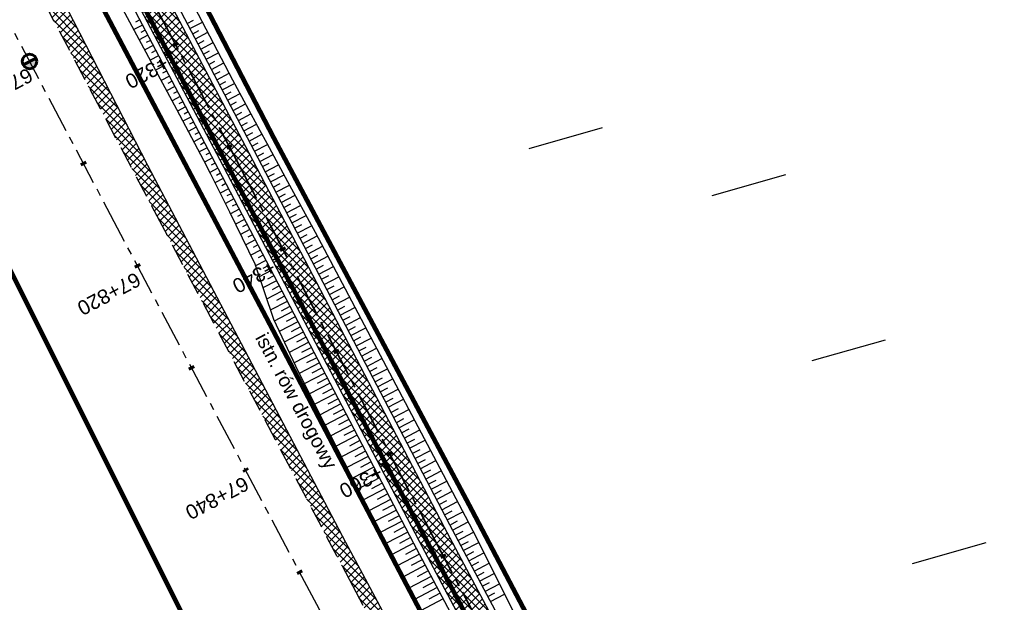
# Model space of a CAD drawing. Header units: metres. Extents: x 7529682 to 7533751, y 5721195 to 5727842.
# Tile 172 of 210: x 7530321 to 7530406, y 5726584 to 5726634. Entities that reach past the tile are written whole.
import ezdxf

# ---------------------------------------------------------------- set-up
doc = ezdxf.new("R2010")
doc.units = ezdxf.units.M
for name, pattern in [('817-dzialki-09-05-04$0$HIDDEN', [0.375, 0.25, -0.125]), ('ACAD_ISO05W100', [33, 24, -3, 0, -3, 0, -3]), ('CENTER', [50.8, 31.75, -6.35, 6.35, -6.35]), ('CENTER2', [28.575, 19.05, -3.175, 3.175, -3.175]), ('HIDDEN', [9.525, 6.35, -3.175])]:
    doc.linetypes.add(name, pattern=pattern)
for name, color, linetype in [('C-DROGI-SYTUACJA', 7, 'Continuous'), ('C-DROGI-SYTUACJA-ETYKIETY', 7, 'Continuous'), ('D-hatch-pobocza', 131, 'Continuous'), ('D-pobocza', 60, 'Continuous'), ('D-rowy', 160, 'Continuous'), ('D-skarpa', 2, 'Continuous'), ('D-skarpa-kreskowanie', 2, 'Continuous')]:
    doc.layers.add(name, color=color, linetype=linetype)
for name, color, linetype, lineweight, true_color in [('D-ewidencja-numery', 7, 'Continuous', 50, 0x40ff00), ('D-hatch-ciag-pieszo-rowerowy', 7, 'Continuous', 13, 0xff9f80), ('D-LR-etap-III', 7, '817-dzialki-09-05-04$0$HIDDEN', 50, 0x00008f), ('D-podzialy-dzialek-Kobior', 7, 'Continuous', 30, 0xff0040)]:
    doc.layers.add(name, color=color, linetype=linetype, lineweight=lineweight, true_color=true_color)
for name, color, linetype, lineweight in [('D-krawędzie', 3, 'Continuous', 30), ('D-obrzeża', 2, 'Continuous', 30), ('D-opisy', 2, 'Continuous', 30), ('D-oś', 10, 'CENTER', 30), ('D-pas-drogowy', 7, 'ACAD_ISO05W100', 50)]:
    doc.layers.add(name, color=color, linetype=linetype, lineweight=lineweight)
doc.layers.add('poprzeczki', color=7, linetype='Continuous', true_color=0x0000c7)
doc.styles.get("Standard").update_dxf_attribs({"font": 'arial.ttf'})
pattern_1 = [(45, (0, 0), (-0.33675960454, 0.33675960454), []), (135, (0, 0), (-0.33675960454, -0.33675960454), [])]

# ---------------------------------------------------------------- blocks, each defined once
blk = doc.blocks.new('kilometraz')
at = {"linetype": 'ByBlock', "lineweight": -2}
blk.add_hatch(color=0, dxfattribs=at).paths.add_polyline_path([(0, -0.28125, 0.41421356), (0.28125, 0, 0.41421356), (0, 0.28125)])
at = {"color": 0, "linetype": 'ByBlock', "lineweight": -2}
blk.add_line((0, 0.28125), (0, -0.28125), dxfattribs=at)
blk.add_circle((0, 0), 0.28125, dxfattribs=at)
blk = doc.blocks.new('AeccTickLine')
at = {"color": 0, "linetype": 'ByBlock', "lineweight": -2}
blk.add_line((0, 1), (0, -1), dxfattribs=at)

msp = doc.modelspace()

# ---------------------------------------------------------------- hatches: boundary and pattern name
at = {"layer": 'D-hatch-ciag-pieszo-rowerowy'}
h = msp.add_hatch(dxfattribs=at)
h.set_pattern_fill('ANSI37', color=256, scale=0.15, style=0)
h.set_pattern_definition(pattern_1)
h.paths.add_polyline_path([(7530324.387, 5726654.066), (7530322.193, 5726652.869), (7530338.815, 5726621.306), (7530355.736, 5726588.901), (7530368.841, 5726564.244), (7530371.746, 5726564.106), (7530357.948, 5726590.066), (7530341.029, 5726622.467)])
at = {"layer": 'D-hatch-pobocza'}
h = msp.add_hatch(dxfattribs=at)
h.set_pattern_fill('ANSI37', color=256, scale=0.15, style=0)
h.set_pattern_definition(pattern_1)
h.paths.add_polyline_path([(7530484.05, 5726334.34), (7530471.92, 5726357.11), (7530458.95, 5726381.07), (7530447.57, 5726403.23), (7530435.55, 5726425.46), (7530424.34, 5726446.96), (7530408.22, 5726477.68), (7530396.72, 5726499.26), (7530381.74, 5726527.87), (7530371.44, 5726547.5), (7530359.58, 5726569.81), (7530349.42, 5726588.72), (7530332.29, 5726621.37), (7530323.72, 5726638.05), (7530306.54, 5726670.82), (7530298.56, 5726686.33), (7530287.26, 5726707.54), (7530284.291, 5726713.261), (7530282.67, 5726712.404), (7530284.501, 5726708.94), (7530291.376, 5726695.94), (7530296.046, 5726687.107), (7530304.464, 5726671.187), (7530316.604, 5726648.181), (7530333.058, 5726617.014), (7530350.004, 5726585.006), (7530367.258, 5726552.316), (7530385.763, 5726517.235), (7530404.054, 5726482.546), (7530421.087, 5726450.182), (7530442.442, 5726409.661), (7530463.421, 5726369.85), (7530489.269, 5726320.828), (7530506.412, 5726288.291), (7530524.315, 5726254.784), (7530540.549, 5726224.891), (7530548.273, 5726210.669), (7530551.697, 5726207.035), (7530543.21, 5726222.9), (7530538.34, 5726232.11), (7530533.7, 5726240.35), (7530511.95, 5726280.97), (7530499.24, 5726305.31)])

# ---------------------------------------------------------------- linework, layer by layer
at = {"layer": 'C-DROGI-SYTUACJA', "color": 10, "linetype": 'CENTER2', "lineweight": 35, "ltscale": 0.2}
msp.add_lwpolyline([(7530272.969, 5726756.475), (7530281.424, 5726740.504, -0.065084), (7530284.142, 5726733.217), (7530284.891, 5726729.972, 0.064463), (7530289.362, 5726717.937), (7530322.484, 5726654.998), (7530339.922, 5726621.886), (7530356.842, 5726589.483), (7530379.806, 5726546.279), (7530402.949, 5726502.005), (7530424.44, 5726461.025)], format="xyb", dxfattribs=at)
at = {"layer": 'D-ewidencja-numery', "color": 12, "ltscale": 15, "true_color": 0xc70000}
msp.add_lwpolyline([(7530277.51, 5726760.213), (7530286.037, 5726744.107), (7530288.097, 5726735.884), (7530290.394, 5726725.047), (7530296.177, 5726713.583), (7530302.726, 5726701.182), (7530325.685, 5726657.466), (7530343.244, 5726623.649), (7530360.23, 5726591.747), (7530383.209, 5726548.059), (7530406.018, 5726503.606), (7530427.465, 5726462.62)], dxfattribs=at)
at = {"layer": 'D-krawędzie', "linetype": 'HIDDEN', "ltscale": 0.3}
msp.add_lwpolyline([(7530276.009, 5726725.598), (7530279.7, 5726718.02), (7530284.501, 5726708.94), (7530291.376, 5726695.94), (7530296.046, 5726687.107), (7530304.464, 5726671.187), (7530316.604, 5726648.181), (7530333.058, 5726617.014), (7530350.004, 5726585.006), (7530367.258, 5726552.316), (7530385.763, 5726517.235), (7530404.054, 5726482.546), (7530421.087, 5726450.182), (7530442.442, 5726409.661), (7530463.421, 5726369.85), (7530489.269, 5726320.828), (7530506.412, 5726288.291), (7530524.315, 5726254.784), (7530540.549, 5726224.891), (7530548.24, 5726210.73)], dxfattribs=at)
at = {"layer": 'D-LR-etap-III', "ltscale": 10, "flags": 128}
msp.add_lwpolyline([(7531750.474, 5723895.103, 0.4, 0.4, 0), (7531750.505, 5723895.13, 0.4, 0.4, 0), (7531682.71, 5724022.92, 0.4, 0.4, 0), (7531619.177, 5724147.204, 0.4, 0.4, 0), (7531592.309, 5724198.489, 0.4, 0.4, 0), (7531553.264, 5724272.919, 0.4, 0.4, 0), (7531504.02, 5724366.79, 0.4, 0.4, 0), (7531482.09, 5724407.62, 0.4, 0.4, 0), (7531412.35, 5724541.183, 0.4, 0.4, 0), (7531388.464, 5724586.93, 0.4, 0.4, 0), (7531345.12, 5724669.94, 0.4, 0.4, 0), (7531127.66, 5725081.67, 0.4, 0.4, 0), (7531059.253, 5725211.041, 0.4, 0.4, 0), (7531008.007, 5725307.954, 0.4, 0.4, 0), (7530964.182, 5725390.836, 0.4, 0.4, 0), (7530914.557, 5725484.684, 0.4, 0.4, 0), (7530865.243, 5725577.494, 0.4, 0.4, 0), (7530840.085, 5725624.059, 0.4, 0.4, 0), (7530802.56, 5725694.925, 0.4, 0.4, 0), (7530755.54, 5725787.51, 0.4, 0.4, 0), (7530708.718, 5725876.303, 0.4, 0.4, 0), (7530695.12, 5725902.09, 0.4, 0.4, 0), (7530642.914, 5726001.078, 0.4, 0.4, 0), (7530634.935, 5726016.147, 0.4, 0.4, 0), (7530610.82, 5726061.93, 0.4, 0.4, 0), (7530610.82, 5726061.93, 0.4, 0.4, 0), (7530607.21, 5726063.51, 0.4, 0.4, 0), (7530597.42, 5726080.68, 0.4, 0.4, 0), (7530591.16, 5726088.44, 0.4, 0.4, 0), (7530581.28, 5726107.21, 0.4, 0.4, 0), (7530571.29, 5726130.56, 0.4, 0.4, 0), (7530549.555, 5726171.527, 0.4, 0.4, 0), (7530531.014, 5726206.474, 0.4, 0.4, 0), (7530516.461, 5726236.017, 0.4, 0.4, 0), (7530500.799, 5726266.141, 0.4, 0.4, 0), (7530491.35, 5726283.94, 0.4, 0.4, 0), (7530482.4, 5726303.41, 0.4, 0.4, 0), (7530482.4, 5726303.41, 0.4, 0.4, 0), (7530450.41, 5726357.28, 0.4, 0.4, 0), (7530397.759, 5726458.5, 0.4, 0.4, 0), (7530334.708, 5726583.665, 0.4, 0.4, 0), (7530303.939, 5726645.168, 0.4, 0.4, 0), (7530300.51, 5726651.778, 0.4, 0.4, 0), (7530289.214, 5726671.967, 0.4, 0.4, 0), (7530281.54, 5726685.57, 0.4, 0.4, 0), (7530261.371, 5726724.163, 0.4, 0.4, 0), (7530254.03, 5726738.21, 0.4, 0.4, 0), (7530197.22, 5726845.06, 0.4, 0.4, 0), (7530194.71, 5726849.15, 0.4, 0.4, 0), (7530195.92, 5726850.75, 0.4, 0.4, 0), (7530170.547, 5726892.961, 0.4, 0.4, 0), (7530143.175, 5726945.066, 0.4, 0.4, 0), (7530105.06, 5727018.32, 0.4, 0.4, 0), (7530100.06, 5727027.16, 0.4, 0.4, 0), (7530062.319, 5727099.625, 0.4, 0.4, 0), (7530015.379, 5727189.42, 0.4, 0.4, 0), (7529983.208, 5727250.207, 0.4, 0.4, 0), (7529953.284, 5727306.747, 0.4, 0.4, 0), (7529900.671, 5727406.159, 0.4, 0.4, 0), (7529890.63, 5727425.131, 0.4, 0.4, 0), (7529875.155, 5727454.426, 0.4, 0.4, 0), (7529857.56, 5727487.787, 0.4, 0.4, 0), (7529835.194, 5727530.193, 0.4, 0.4, 0), (7529811.741, 5727574.662, 0.4, 0.4, 0), (7529792.102, 5727611.923, 0.4, 0.4, 0), (7529768.066, 5727657.47, 0.4, 0.4, 0), (7529755.211, 5727682.131, 0.4, 0.4, 0), (7529753.31, 5727681.13, 0.4, 0.4, 0), (7529739.21, 5727707.77, 0.4, 0.4, 0), (7529735.395, 5727711.252, 0.4, 0.4, 0), (7529725.42, 5727730.2, 0.4, 0.4, 0), (7529723.55, 5727729.88, 0.4, 0.4, 0), (7529695.567, 5727782.932, 0.4, 0.4, 0), (7529717.68, 5727794.024, 0.4, 0.4, 0), (7529736.275, 5727758.647, 0.4, 0.4, 0), (7529736.275, 5727758.647, 0.4, 0.4, 0), (7529744.511, 5727750.406, 0.4, 0.4, 0), (7529744.511, 5727750.406, 0.4, 0.4, 0), (7529750.283, 5727738.55, 0.4, 0.4, 0), (7529777.109, 5727687.569, 0.4, 0.4, 0), (7529796.515, 5727651.33, 0.4, 0.4, 0), (7529814.938, 5727616.793, 0.4, 0.4, 0), (7529839.007, 5727572.304, 0.4, 0.4, 0), (7529860.618, 5727532.509, 0.4, 0.4, 0), (7529882.349, 5727491.504, 0.4, 0.4, 0), (7529904.865, 5727449.096, 0.4, 0.4, 0), (7529920.747, 5727418.885, 0.4, 0.4, 0), (7529946.677, 5727368.547, 0.4, 0.4, 0), (7529972.025, 5727320.573, 0.4, 0.4, 0), (7529987.74, 5727290.153, 0.4, 0.4, 0), (7529996.497, 5727273.662, 0.4, 0.4, 0), (7530017.541, 5727234.203, 0.4, 0.4, 0), (7530033.054, 5727204.864, 0.4, 0.4, 0), (7530051.623, 5727170.223, 0.4, 0.4, 0), (7530069.277, 5727137.016, 0.4, 0.4, 0), (7530089.385, 5727097.534, 0.4, 0.4, 0), (7530109.713, 5727060.747, 0.4, 0.4, 0), (7530136.77, 5727011.64, 0.4, 0.4, 0), (7530162.447, 5726962.744, 0.4, 0.4, 0), (7530187.674, 5726916.992, 0.4, 0.4, 0), (7530207.821, 5726879.335, 0.4, 0.4, 0), (7530230.626, 5726834.519, 0.4, 0.4, 0), (7530262.288, 5726776.618, 0.4, 0.4, 0), (7530277.51, 5726760.213, 0.4, 0.4, 0), (7530286.037, 5726744.107, 0.4, 0.4, 0), (7530288.097, 5726735.884, 0.4, 0.4, 0), (7530290.394, 5726725.047, 0.4, 0.4, 0), (7530296.177, 5726713.583, 0.4, 0.4, 0), (7530302.726, 5726701.182, 0.4, 0.4, 0), (7530325.685, 5726657.466, 0.4, 0.4, 0), (7530343.244, 5726623.649, 0.4, 0.4, 0), (7530360.23, 5726591.747, 0.4, 0.4, 0), (7530383.209, 5726548.059, 0.4, 0.4, 0), (7530406.018, 5726503.606, 0.4, 0.4, 0), (7530427.465, 5726462.62, 0.4, 0.4, 0), (7530447.928, 5726424.388, 0.4, 0.4, 0), (7530471.127, 5726379.921, 0.4, 0.4, 0), (7530490.501, 5726343.033, 0.4, 0.4, 0), (7530509.499, 5726306.733, 0.4, 0.4, 0), (7530529.89, 5726267.244, 0.4, 0.4, 0), (7530543.852, 5726238.99, 0.4, 0.4, 0), (7530554.809, 5726218.944, 0.4, 0.4, 0), (7530559.027, 5726212.223, 0.4, 0.4, 0), (7530563.061, 5726206.41, 0.4, 0.4, 0), (7530566.934, 5726200.464, 0.4, 0.4, 0), (7530569.771, 5726194.902, 0.4, 0.4, 0), (7530571.473, 5726191.282, 0.4, 0.4, 0), (7530572.839, 5726188.025, 0.4, 0.4, 0), (7530575.295, 5726182.035, 0.4, 0.4, 0), (7530579.737, 5726173.306, 0.4, 0.4, 0), (7530583.3, 5726167.41, 0.4, 0.4, 0), (7530593.4, 5726163.33, 0.4, 0.4, 0), (7530598.618, 5726155.264, 0.4, 0.4, 0), (7530608.258, 5726140.497, 0.4, 0.4, 0), (7530603.27, 5726136.83, 0.4, 0.4, 0), (7530606.53, 5726131.84, 0.4, 0.4, 0), (7530604.239, 5726124.217, 0.4, 0.4, 0), (7530605.847, 5726121.63, 0.4, 0.4, 0), (7530608.972, 5726116.164, 0.4, 0.4, 0), (7530618.114, 5726097.791, 0.4, 0.4, 0), (7530651.213, 5726034.96, 0.4, 0.4, 0), (7530670.244, 5725998.611, 0.4, 0.4, 0), (7530698.075, 5725945.953, 0.4, 0.4, 0), (7530716.506, 5725911.305, 0.4, 0.4, 0), (7530735.223, 5725875.667, 0.4, 0.4, 0), (7530752.504, 5725842.155, 0.4, 0.4, 0), (7530778.311, 5725793.501, 0.4, 0.4, 0), (7530797.5, 5725756.382, 0.4, 0.4, 0), (7530812.519, 5725728.289, 0.4, 0.4, 0), (7530820.039, 5725713.16, 0.4, 0.4, 0), (7530822.422, 5725710.194, 0.4, 0.4, 0), (7530833.155, 5725688.801, 0.4, 0.4, 0), (7530849.629, 5725656.159, 0.4, 0.4, 0), (7530867.983, 5725621.964, 0.4, 0.4, 0), (7530872.63, 5725612.888, 0.4, 0.4, 0), (7530880.354, 5725597.595, 0.4, 0.4, 0), (7530883.839, 5725593.389, 0.4, 0.4, 0), (7530891.782, 5725587.763, 0.4, 0.4, 0), (7530895.039, 5725584.281, 0.4, 0.4, 0), (7530897.034, 5725580.941, 0.4, 0.4, 0), (7530900.952, 5725579.946, 0.4, 0.4, 0), (7530904.81, 5725571.977, 0.4, 0.4, 0), (7530903.682, 5725568.566, 0.4, 0.4, 0), (7530908.901, 5725558.845, 0.4, 0.4, 0), (7530910.252, 5725545.672, 0.4, 0.4, 0), (7530912.873, 5725538.646, 0.4, 0.4, 0), (7530945.278, 5725478.464, 0.4, 0.4, 0), (7530959.692, 5725450.246, 0.4, 0.4, 0), (7531002.827, 5725368.192, 0.4, 0.4, 0), (7531044.704, 5725290.314, 0.4, 0.4, 0), (7531064.099, 5725253.213, 0.4, 0.4, 0), (7531083.01, 5725216.678, 0.4, 0.4, 0), (7531113.013, 5725158.466, 0.4, 0.4, 0), (7531137.364, 5725113.071, 0.4, 0.4, 0), (7531150.831, 5725086.712, 0.4, 0.4, 0), (7531159.746, 5725076.641, 0.4, 0.4, 0), (7531166.31, 5725074.58, 0.4, 0.4, 0), (7531172.29, 5725062.58, 0.4, 0.4, 0), (7531170.59, 5725055.606, 0.4, 0.4, 0), (7531173.733, 5725044.081, 0.4, 0.4, 0), (7531215.342, 5724964.86, 0.4, 0.4, 0), (7531238.054, 5724921.685, 0.4, 0.4, 0), (7531262.39, 5724875.283, 0.4, 0.4, 0), (7531295.587, 5724811.266, 0.4, 0.4, 0), (7531348.488, 5724712.363, 0.4, 0.4, 0), (7531363.741, 5724682.684, 0.4, 0.4, 0), (7531366.987, 5724675.865, 0.4, 0.4, 0), (7531382.541, 5724646.111, 0.4, 0.4, 0), (7531401.299, 5724610.875, 0.4, 0.4, 0), (7531428.965, 5724558.862, 0.4, 0.4, 0), (7531449.111, 5724520.398, 0.4, 0.4, 0), (7531477.293, 5724465.831, 0.4, 0.4, 0), (7531500.996, 5724421.113, 0.4, 0.4, 0), (7531512.122, 5724400.549, 0.4, 0.4, 0), (7531513.782, 5724396.757, 0.4, 0.4, 0), (7531526.32, 5724379.39, 0.4, 0.4, 0), (7531566.784, 5724302.736, 0.4, 0.4, 0), (7531612.277, 5724225.61, 0.4, 0.4, 0), (7531620.493, 5724210.548, 0.4, 0.4, 0), (7531631.578, 5724196.258, 0.4, 0.4, 0), (7531653.484, 5724152.434, 0.4, 0.4, 0), (7531661.151, 5724128.494, 0.4, 0.4, 0), (7531673.881, 5724101.186, 0.4, 0.4, 0), (7531684.691, 5724081.184, 0.4, 0.4, 0), (7531699.212, 5724051.17, 0.4, 0.4, 0), (7531704.034, 5724040.584, 0.4, 0.4, 0), (7531704.034, 5724040.584, 0.4, 0.4, 0), (7531703.913, 5724037.17, 0.4, 0.4, 0), (7531736.42, 5723969.232, 0.4, 0.4, 0), (7531738.285, 5723967.699, 0.4, 0.4, 0), (7531742.181, 5723962.346, 0.4, 0.4, 0), (7531744.286, 5723958.616, 0.4, 0.4, 0), (7531755.393, 5723944.193, 0.4, 0.4, 0), (7531758.69, 5723936.76, 0.4, 0.4, 0), (7531780.08, 5723929.25, 0.4, 0.4, 0), (7531792.612, 5723906.338, 0.4, 0.4, 0), (7531792.612, 5723906.338, 0.4, 0.4, 0), (7531756.962, 5723883.055, 0.4, 0.4, 0), (7531750.46, 5723895.13, 0.4, 0.4, 0), (7531750.46, 5723895.13, 0, 0, 0)], format="xyseb", dxfattribs=at)
at = {"layer": 'D-obrzeża'}
for points in [[(7530323.59, 5726655.581), (7530341.029, 5726622.467), (7530357.948, 5726590.066), (7530380.911, 5726546.861), (7530404.057, 5726502.584), (7530425.547, 5726461.605)], [(7530321.378, 5726654.416), (7530338.815, 5726621.306), (7530355.736, 5726588.901), (7530378.7, 5726545.696), (7530401.842, 5726501.425), (7530423.333, 5726460.444)]]:
    msp.add_lwpolyline(points, dxfattribs=at)
at = {"layer": 'D-oś', "ltscale": 0.1}
msp.add_lwpolyline([(7530594.845, 5726110.895), (7530540.21, 5726214.45), (7530503.32, 5726286.651), (7530486.173, 5726319.196), (7530460.325, 5726368.218), (7530439.346, 5726408.03), (7530417.989, 5726448.552), (7530400.958, 5726480.914), (7530382.667, 5726515.602), (7530364.162, 5726550.682), (7530346.91, 5726583.371), (7530329.964, 5726615.378), (7530313.508, 5726646.548), (7530301.37, 5726669.551), (7530292.952, 5726685.471), (7530288.281, 5726694.304), (7530281.407, 5726707.304), (7530276.579, 5726716.435)], dxfattribs=at)
at = {"layer": 'D-pas-drogowy', "ltscale": 0.2, "flags": 128}
msp.add_lwpolyline([(7531633.019, 5724182.834, 0.4, 0.4, 0), (7531617.559, 5724211.608, 0.4, 0.4, 0), (7531566.784, 5724302.736, 0.4, 0.4, 0), (7531538.419, 5724356.47, 0.4, 0.4, 0), (7531526.32, 5724379.39, 0.4, 0.4, 0), (7531516.102, 5724393.607, 0.4, 0.4, 0.001485), (7531513.78, 5724396.838, 0.4, 0.4, 0), (7531501.87, 5724413.41, 0.4, 0.4, 0), (7531474.926, 5724464.508, 0.4, 0.4, 0), (7531446.2, 5724518.992, 0.4, 0.4, 0), (7531424.962, 5724559.262, 0.4, 0.4, 0), (7531398.444, 5724609.566, 0.4, 0.4, 0), (7531379.647, 5724645.216, 0.4, 0.4, 0), (7531365.23, 5724672.56, 0.4, 0.4, 0), (7531341.306, 5724717.915, 0.4, 0.4, 0), (7531312.9, 5724771.789, 0.4, 0.4, 0), (7531292.591, 5724810.307, 0.4, 0.4, 0), (7531259.392, 5724873.271, 0.4, 0.4, 0), (7531233.74, 5724921.923, 0.4, 0.4, 0), (7531203.073, 5724980.092, 0.4, 0.4, 0), (7531173.471, 5725036.225, 0.4, 0.4, 0), (7531168.27, 5725046.09, 0.4, 0.4, 0), (7531172.29, 5725062.58, 0.4, 0.4, 0), (7531166.31, 5725074.58, 0.4, 0.4, 0), (7531150.32, 5725079.6, 0.4, 0.4, 0), (7531141.5, 5725096.43, 0.4, 0.4, 0), (7531109.312, 5725157.814, 0.4, 0.4, 0), (7531086.641, 5725201.048, 0.4, 0.4, 0), (7531059.198, 5725253.384, 0.4, 0.4, 0), (7531028.207, 5725312.489, 0.4, 0.4, 0), (7530999.105, 5725367.99, 0.4, 0.4, 0), (7530956.248, 5725449.725, 0.4, 0.4, 0), (7530924.398, 5725510.464, 0.4, 0.4, 0), (7530897.51, 5725561.74, 0.4, 0.4, 0), (7530894.46, 5725566.14, 0.4, 0.4, 0), (7530892.16, 5725570.49, 0.4, 0.4, 0), (7530869.363, 5725613.307, 0.4, 0.4, 0), (7530861.694, 5725627.705, 0.4, 0.4, 0), (7530852.74, 5725644.52, 0.4, 0.4, 0), (7530831.51, 5725684.2, 0.4, 0.4, 0), (7530811.13, 5725722.52, 0.4, 0.4, 0), (7530792.348, 5725757.941, 0.4, 0.4, 0), (7530768.03, 5725803.8, 0.4, 0.4, 0), (7530748.769, 5725840.179, 0.4, 0.4, 0), (7530727.7, 5725879.97, 0.4, 0.4, 0), (7530712.098, 5725909.545, 0.4, 0.4, 0), (7530693.644, 5725944.645, 0.4, 0.4, 0), (7530665.702, 5725997.539, 0.4, 0.4, 0), (7530641.76, 5726042.88, 0.4, 0.4, 0), (7530616.5, 5726091.48, 0.4, 0.4, 0), (7530604.628, 5726114.32, 0.4, 0.4, -0.007763), (7530602.5, 5726118.43, 0.4, 0.4, 0), (7530603.992, 5726123.395, 0.4, 0.4, 0), (7530606.53, 5726131.84, 0.4, 0.4, 0), (7530603.27, 5726136.83, 0.4, 0.4, 0), (7530593.776, 5726151.369, 0.4, 0.4, 0), (7530590.203, 5726156.84, 0.4, 0.4, 0), (7530583.3, 5726167.41, 0.4, 0.4, 0), (7530580.578, 5726170.428, 0.4, 0.4, 0), (7530575.85, 5726175.67, 0.4, 0.4, 0), (7530569.01, 5726186.66, 0.4, 0.4, 0), (7530562.555, 5726199.189, 0.4, 0.4, 0), (7530555.67, 5726211.39, 0.4, 0.4, 0), (7530548.29, 5726224.23, 0.4, 0.4, 0), (7530540.58, 5726237.71, 0.4, 0.4, 0), (7530532.68, 5726252.65, 0.4, 0.4, 0), (7530524.06, 5726269.35, 0.4, 0.4, 0), (7530502.82, 5726309.91, 0.4, 0.4, 0), (7530488.83, 5726336.63, 0.4, 0.4, 0), (7530466.03, 5726380.16, 0.4, 0.4, 0), (7530438.47, 5726432.77, 0.4, 0.4, 0), (7530424.53, 5726459.09, 0.4, 0.4, 0), (7530401.63, 5726502.97, 0.4, 0.4, 0), (7530383.38, 5726538.06, 0.4, 0.4, 0), (7530353.97, 5726593.52, 0.4, 0.4, 0), (7530338.47, 5726622.74, 0.4, 0.4, 0), (7530322.01, 5726653.88, 0.4, 0.4, 0), (7530297.54, 5726700.33, 0.4, 0.4, 0), (7530287.38, 5726719.6, 0.4, 0.4, 0), (7530285.95, 5726722.316, 0.4, 0.4, 0), (7530280.26, 5726733.12, 0.4, 0.4, 0), (7530266.73, 5726758.74, 0.4, 0.4, 0), (7530260.42, 5726770.47, 0.4, 0.4, 0), (7530253.25, 5726783.82, 0.4, 0.4, 0), (7530244.95, 5726799.33, 0.4, 0.4, 0), (7530239.39, 5726808.49, 0.4, 0.4, 0), (7530238.29, 5726807.9, 0.4, 0.4, 0), (7530218.11, 5726850.67, 0.4, 0.4, 0), (7530175.907, 5726928.168, 0.4, 0.4, 0), (7530096.68, 5727076.15, 0.4, 0.4, 0), (7530094.68, 5727079.89, 0.4, 0.4, 0), (7530064.597, 5727135.523, 0.4, 0.4, 0), (7530046.731, 5727168.892, 0.4, 0.4, 0), (7530025.803, 5727208.461, 0.4, 0.4, 0), (7530012.847, 5727232.979, 0.4, 0.4, 0), (7529994.15, 5727268.45, 0.4, 0.4, 0), (7529981.671, 5727291.93, 0.4, 0.4, 0), (7529949.89, 5727351.73, 0.4, 0.4, 0), (7529924.75, 5727399.03, 0.4, 0.4, 0), (7529915.516, 5727417.1, 0.4, 0.4, 0), (7529885.83, 5727475.19, 0.4, 0.4, 0), (7529862.56, 5727519.97, 0.4, 0.4, 0), (7529852.985, 5727538.191, 0.4, 0.4, 0), (7529836.513, 5727569.511, 0.4, 0.4, 0), (7529815.369, 5727609.141, 0.4, 0.4, 0), (7529792.795, 5727651.247, 0.4, 0.4, 0), (7529774.199, 5727685.858, 0.4, 0.4, 0), (7529746.966, 5727736.059, 0.4, 0.4, 0), (7529733.92, 5727757.62, 0.4, 0.4, 0), (7529708.607, 5727806.389, 0.4, 0.4, 0), (7529688.492, 5727796.345, 0.4, 0.4, 0), (7529723.55, 5727729.88, 0.4, 0.4, 0), (7529725.42, 5727730.2, 0.4, 0.4, 0), (7529735.38, 5727711.28, 0.4, 0.4, 0), (7529739.21, 5727707.77, 0.4, 0.4, 0), (7529753.31, 5727681.13, 0.4, 0.4, 0), (7529755.178, 5727682.114, 0.4, 0.4, 0), (7529792.102, 5727611.923, 0.4, 0.4, 0), (7529811.741, 5727574.662, 0.4, 0.4, 0), (7529835.194, 5727530.193, 0.4, 0.4, 0), (7529857.56, 5727487.787, 0.4, 0.4, 0), (7529875.155, 5727454.426, 0.4, 0.4, 0), (7529890.63, 5727425.131, 0.4, 0.4, 0), (7529900.671, 5727406.159, 0.4, 0.4, 0), (7529953.284, 5727306.747, 0.4, 0.4, 0), (7529983.208, 5727250.207, 0.4, 0.4, 0), (7530015.379, 5727189.42, 0.4, 0.4, 0), (7530062.319, 5727099.625, 0.4, 0.4, 0), (7530100.06, 5727027.16, 0.4, 0.4, 0), (7530105.06, 5727018.32, 0.4, 0.4, 0), (7530143.175, 5726945.066, 0.4, 0.4, 0), (7530170.547, 5726892.961, 0.4, 0.4, 0), (7530195.92, 5726850.75, 0.4, 0.4, 0), (7530194.71, 5726849.15, 0.4, 0.4, 0), (7530197.22, 5726845.06, 0.4, 0.4, 0), (7530254.03, 5726738.21, 0.4, 0.4, 0), (7530261.371, 5726724.163, 0.4, 0.4, 0), (7530281.54, 5726685.57, 0.4, 0.4, 0), (7530289.214, 5726671.967, 0.4, 0.4, 0), (7530300.51, 5726651.778, 0.4, 0.4, 0), (7530303.939, 5726645.168, 0.4, 0.4, 0), (7530334.708, 5726583.665, 0.4, 0.4, 0), (7530397.759, 5726458.5, 0.4, 0.4, 0), (7530450.41, 5726357.28, 0.4, 0.4, 0), (7530482.4, 5726303.41, 0.4, 0.4, 0), (7530483.688, 5726301.003, 0.4, 0.4, 0), (7530491.35, 5726283.94, 0.4, 0.4, 0), (7530512.67, 5726243.78, 0.4, 0.4, 0), (7530529.43, 5726209.46, 0.4, 0.4, 0), (7530571.29, 5726130.56, 0.4, 0.4, 0), (7530581.28, 5726107.21, 0.4, 0.4, 0), (7530591.16, 5726088.44, 0.4, 0.4, 0), (7530597.42, 5726080.68, 0.4, 0.4, 0), (7530607.21, 5726063.51, 0.4, 0.4, 0), (7530610.82, 5726061.93, 0.4, 0.4, 0), (7530634.935, 5726016.147, 0.4, 0.4, 0), (7530642.914, 5726001.078, 0.4, 0.4, 0), (7530695.12, 5725902.09, 0.4, 0.4, 0), (7530708.718, 5725876.303, 0.4, 0.4, 0), (7530755.54, 5725787.51, 0.4, 0.4, 0), (7530802.56, 5725694.925, 0.4, 0.4, 0), (7530840.085, 5725624.059, 0.4, 0.4, 0), (7530865.243, 5725577.494, 0.4, 0.4, 0), (7530914.557, 5725484.684, 0.4, 0.4, 0), (7530964.182, 5725390.836, 0.4, 0.4, 0), (7531008.007, 5725307.954, 0.4, 0.4, 0), (7531059.253, 5725211.041, 0.4, 0.4, 0), (7531127.66, 5725081.67, 0.4, 0.4, 0), (7531345.12, 5724669.94, 0.4, 0.4, 0), (7531388.464, 5724586.93, 0.4, 0.4, 0), (7531412.35, 5724541.183, 0.4, 0.4, 0), (7531482.09, 5724407.62, 0.4, 0.4, 0), (7531504.02, 5724366.79, 0.4, 0.4, 0), (7531519.374, 5724337.52, 0.4, 0.4, 0), (7531563.749, 5724252.932, 0.4, 0.4, 0), (7531602.175, 5724179.681, 0.4, 0.4, 0), (7531619.177, 5724147.204, 0.4, 0.4, 0), (7531625.038, 5724135.635, 0.4, 0.4, 0), (7531656.796, 5724073.316, 0.4, 0.4, 0), (7531675.12, 5724037.36, 0.4, 0.4, 0), (7531682.71, 5724022.92, 0.4, 0.4, 0), (7531705.565, 5723979.811, 0.4, 0.4, 0), (7531736.606, 5723921.262, 0.4, 0.4, 0), (7531750.46, 5723895.13, 0.4, 0.4, 0), (7531740.77, 5723886.56, 0.4, 0.4, 0), (7531732.86, 5723885, 0.4, 0.4, 0), (7531722.18, 5723887.77, 0.4, 0.4, 0), (7531729.87, 5723862.17, 0.4, 0.4, 0), (7531742.92, 5723861.93, 0.4, 0.4, 0), (7531763.71, 5723859.52, 0.4, 0.4, 0), (7531768.42, 5723854.12, 0.4, 0.4, 0), (7531787.42, 5723817.97, 0.4, 0.4, 0), (7531795.57, 5723809.82, 0.4, 0.4, 0), (7531816.347, 5723819.85, 0.4, 0.4, 0), (7531816.347, 5723819.85, 0.4, 0.4, 0), (7531805.06, 5723843.23, 0.4, 0.4, 0), (7531803.61, 5723886.23, 0.4, 0.4, 0), (7531803.61, 5723886.23, 0.4, 0.4, 0), (7531780.08, 5723929.25, 0.4, 0.4, 0), (7531758.69, 5723936.76, 0.4, 0.4, 0), (7531749.359, 5723946.412, 0.4, 0.4, 0), (7531742.71, 5723953.29, 0.4, 0.4, 0), (7531735.177, 5723967.878, 0.4, 0.4, 0), (7531722.37, 5723992.68, 0.4, 0.4, 0), (7531705.042, 5724030.886, 0.4, 0.4, 0), (7531699.47, 5724043.17, 0.4, 0.4, 0), (7531692.69, 5724058.11, 0.4, 0.4, 0), (7531679.672, 5724084.017, 0.4, 0.4, 0), (7531674.55, 5724094.21, 0.4, 0.4, 0), (7531666.633, 5724114.003, 0.4, 0.4, 0), (7531649, 5724153.82, 0.4, 0.4, 0), (7531641.49, 5724149.34, 0.4, 0.4, 0), (7531626.04, 5724179.34, 0.4, 0.4, 0), (7531633.03, 5724182.84, 0, 0, 0)], format="xyseb", dxfattribs=at)
at = {"layer": 'D-pobocza'}
msp.add_lwpolyline([(7530424.34, 5726446.96), (7530408.22, 5726477.68), (7530396.72, 5726499.26), (7530381.74, 5726527.87), (7530371.44, 5726547.5), (7530359.58, 5726569.81), (7530349.42, 5726588.72), (7530332.29, 5726621.37), (7530323.72, 5726638.05), (7530306.54, 5726670.82), (7530298.56, 5726686.33), (7530287.26, 5726707.54), (7530284.291, 5726713.261), (7530282.67, 5726712.404)], dxfattribs=at)
for points in [[(7530324.032, 5726655.814), (7530341.472, 5726622.699), (7530358.39, 5726590.299), (7530381.354, 5726547.095), (7530404.5, 5726502.816), (7530425.99, 5726461.837), (7530446.37, 5726422.955), (7530469.336, 5726378.97), (7530488.808, 5726342.142), (7530507.967, 5726305.936), (7530528.543, 5726266.549), (7530543.47, 5726237.456), (7530554.277, 5726217.509, 0.020438), (7530555.929, 5726214.736), (7530563.577, 5726203.019, -0.024166), (7530565.554, 5726199.643), (7530568.768, 5726193.493, -0.021495), (7530570.611, 5726189.564), (7530573.478, 5726182.701, 0.022535), (7530575.38, 5726178.667), (7530582.909, 5726164.407)], [(7530320.936, 5726654.183), (7530338.372, 5726621.074), (7530355.294, 5726588.668), (7530378.258, 5726545.463), (7530401.399, 5726501.193), (7530422.89, 5726460.212), (7530443.269, 5726421.333), (7530466.238, 5726377.342), (7530485.714, 5726340.506), (7530504.869, 5726304.308), (7530525.434, 5726264.939), (7530540.374, 5726235.824), (7530551.248, 5726215.751, 0.020438), (7530552.942, 5726212.908), (7530560.579, 5726201.207, -0.024166), (7530562.508, 5726197.914), (7530565.617, 5726191.967, -0.021495), (7530567.423, 5726188.116), (7530570.292, 5726181.248, 0.022535), (7530572.232, 5726177.133), (7530572.779, 5726176.098)]]:
    msp.add_lwpolyline(points, format="xyb", dxfattribs=at)
at = {"layer": 'D-podzialy-dzialek-Kobior'}
for points in [[(7530365.289, 5726622.841), (7530371.648, 5726624.641)], [(7530381.155, 5726618.772), (7530387.514, 5726620.572)], [(7530389.795, 5726604.472), (7530396.154, 5726606.272)], [(7530398.495, 5726586.922), (7530404.854, 5726588.722)]]:
    msp.add_lwpolyline(points, dxfattribs=at)
at = {"layer": 'D-rowy', "linetype": 'HIDDEN', "ltscale": 0.1, "const_width": 0.4, "flags": 128}
msp.add_lwpolyline([(7530551.499, 5726212.267), (7530543.597, 5726226.236), (7530531.122, 5726249.92), (7530513.079, 5726284.072), (7530493.258, 5726321.227), (7530474.307, 5726357.907), (7530450.222, 5726402.72), (7530429.968, 5726441.454), (7530407.859, 5726483.738), (7530388.275, 5726520.931), (7530367.428, 5726560.809), (7530342.591, 5726608.109), (7530323.482, 5726644.276), (7530301.727, 5726686.325), (7530278.863, 5726729.805), (7530276.238, 5726736.773), (7530276.238, 5726736.773)], dxfattribs=at)
at = {"layer": 'D-skarpa', "linetype": 'Continuous'}
msp.add_lwpolyline([(7530334.654, 5726638.299), (7530339.62, 5726628.783), (7530341.988, 5726624.379), (7530342.586, 5726623.289), (7530344.386, 5726619.979), (7530346.775, 5726615.586), (7530349.115, 5726611.167), (7530359.77, 5726591.012), (7530360.774, 5726589.079), (7530364.13, 5726582.372), (7530365.24, 5726580.128), (7530365.704, 5726579.283), (7530366.439, 5726577.932), (7530370.008, 5726571.338), (7530372.387, 5726566.94), (7530374.785, 5726562.552), (7530377.157, 5726558.15), (7530379.512, 5726553.739), (7530381.741, 5726549.262, -0.003569), (7530386.297, 5726540.336), (7530388.57, 5726535.882), (7530390.877, 5726531.446)], format="xyb", dxfattribs=at)
msp.add_lwpolyline([(7530329.687, 5726635.683), (7530334.775, 5726626.232), (7530337.112, 5726621.812), (7530337.677, 5726620.704), (7530339.364, 5726617.357), (7530341.554, 5726612.86), (7530343.153, 5726608.054), (7530345.302, 5726603.535), (7530347.557, 5726599.072), (7530349.83, 5726594.619), (7530352.104, 5726590.166), (7530353.374, 5726587.672), (7530354.401, 5726585.692), (7530357.85, 5726579.034)], dxfattribs=at)
at = {"layer": 'D-skarpa-kreskowanie', "linetype": 'Continuous'}
for p, q in [((7530331.587, 5726633.959, 107.469), (7530331.208, 5726633.759, 107.184)), ((7530335.703, 5726633.654, 107.614), (7530336.242, 5726633.938, 107.207)), ((7530331.82, 5726633.516, 107.472), (7530331.067, 5726633.12, 106.905)), ((7530332.053, 5726633.074, 107.476), (7530331.678, 5726632.877, 107.194)), ((7530335.936, 5726633.211, 107.617), (7530337.013, 5726633.779, 106.805)), ((7530336.169, 5726632.769, 107.621), (7530336.707, 5726633.052, 107.215)), ((7530332.286, 5726632.631, 107.479), (7530331.541, 5726632.239, 106.918)), ((7530332.519, 5726632.189, 107.483), (7530332.148, 5726631.994, 107.204)), ((7530336.402, 5726632.326, 107.624), (7530337.476, 5726632.892, 106.815)), ((7530336.635, 5726631.884, 107.628), (7530337.171, 5726632.166, 107.224)), ((7530332.752, 5726631.747, 107.486), (7530332.015, 5726631.359, 106.931)), ((7530332.984, 5726631.304, 107.489), (7530332.618, 5726631.111, 107.214)), ((7530336.868, 5726631.442, 107.631), (7530337.939, 5726632.005, 106.824)), ((7530337.101, 5726630.999, 107.635), (7530337.635, 5726631.281, 107.232)), ((7530333.217, 5726630.862, 107.493), (7530332.489, 5726630.478, 106.944)), ((7530333.45, 5726630.419, 107.496), (7530333.088, 5726630.229, 107.223)), ((7530337.334, 5726630.557, 107.638), (7530338.401, 5726631.119, 106.834)), ((7530333.683, 5726629.977, 107.5), (7530332.963, 5726629.598, 106.957)), ((7530337.567, 5726630.114, 107.642), (7530338.1, 5726630.395, 107.24)), ((7530337.8, 5726629.672, 107.645), (7530338.864, 5726630.232, 106.843)), ((7530334.149, 5726629.092, 107.507), (7530333.437, 5726628.717, 106.97)), ((7530333.916, 5726629.535, 107.503), (7530333.558, 5726629.346, 107.233)), ((7530338.033, 5726629.23, 107.649), (7530338.564, 5726629.509, 107.248)), ((7530338.266, 5726628.787, 107.652), (7530339.327, 5726629.346, 106.853)), ((7530334.615, 5726628.207, 107.514), (7530333.911, 5726627.836, 106.983)), ((7530334.382, 5726628.65, 107.51), (7530334.028, 5726628.463, 107.243)), ((7530338.499, 5726628.345, 107.655), (7530339.028, 5726628.624, 107.256)), ((7530338.732, 5726627.902, 107.659), (7530339.793, 5726628.461, 106.859)), ((7530335.081, 5726627.323, 107.521), (7530334.385, 5726626.956, 106.996)), ((7530334.848, 5726627.765, 107.517), (7530334.498, 5726627.581, 107.253)), ((7530338.965, 5726627.46, 107.662), (7530339.497, 5726627.74, 107.261)), ((7530339.198, 5726627.018, 107.666), (7530340.267, 5726627.581, 106.86)), ((7530335.547, 5726626.438, 107.528), (7530334.858, 5726626.075, 107.008)), ((7530335.314, 5726626.88, 107.524), (7530334.968, 5726626.698, 107.263)), ((7530339.431, 5726626.575, 107.669), (7530339.967, 5726626.858, 107.265)), ((7530339.664, 5726626.133, 107.673), (7530340.74, 5726626.7, 106.862)), ((7530336.013, 5726625.553, 107.535), (7530335.325, 5726625.191, 107.016)), ((7530335.78, 5726625.995, 107.531), (7530335.436, 5726625.814, 107.272)), ((7530339.897, 5726625.69, 107.676), (7530340.437, 5726625.975, 107.269)), ((7530340.13, 5726625.248, 107.68), (7530341.214, 5726625.819, 106.863)), ((7530336.479, 5726624.668, 107.541), (7530335.793, 5726624.307, 107.024)), ((7530336.246, 5726625.111, 107.538), (7530335.903, 5726624.93, 107.279)), ((7530340.363, 5726624.806, 107.683), (7530340.907, 5726625.092, 107.273)), ((7530340.596, 5726624.363, 107.687), (7530341.687, 5726624.938, 106.864)), ((7530336.945, 5726623.783, 107.548), (7530336.26, 5726623.423, 107.032)), ((7530336.712, 5726624.226, 107.545), (7530336.369, 5726624.045, 107.287)), ((7530340.829, 5726623.921, 107.69), (7530341.376, 5726624.209, 107.277)), ((7530341.062, 5726623.478, 107.694), (7530342.164, 5726624.059, 106.863)), ((7530337.411, 5726622.899, 107.555), (7530336.728, 5726622.539, 107.041)), ((7530337.178, 5726623.341, 107.552), (7530336.836, 5726623.161, 107.294)), ((7530341.295, 5726623.036, 107.697), (7530341.849, 5726623.328, 107.279)), ((7530341.527, 5726622.593, 107.701), (7530342.646, 5726623.178, 106.859)), ((7530337.877, 5726622.014, 107.562), (7530337.193, 5726621.653, 107.047)), ((7530337.644, 5726622.456, 107.559), (7530337.303, 5726622.276, 107.302)), ((7530341.759, 5726622.15, 107.704), (7530342.322, 5726622.444, 107.28)), ((7530341.99, 5726621.707, 107.707), (7530343.124, 5726622.299, 106.855)), ((7530338.343, 5726621.129, 107.569), (7530337.647, 5726620.762, 107.045)), ((7530338.11, 5726621.571, 107.566), (7530337.765, 5726621.39, 107.306)), ((7530342.221, 5726621.264, 107.711), (7530342.792, 5726621.562, 107.282)), ((7530342.453, 5726620.82, 107.714), (7530343.602, 5726621.42, 106.85)), ((7530338.806, 5726620.243, 107.576), (7530338.096, 5726619.872, 107.042)), ((7530338.575, 5726620.686, 107.573), (7530338.223, 5726620.502, 107.308)), ((7530342.684, 5726620.377, 107.718), (7530343.263, 5726620.679, 107.283)), ((7530342.916, 5726619.934, 107.721), (7530344.08, 5726620.542, 106.846)), ((7530339.269, 5726619.356, 107.583), (7530338.547, 5726618.979, 107.04)), ((7530339.038, 5726619.799, 107.58), (7530338.68, 5726619.612, 107.31)), ((7530343.147, 5726619.491, 107.725), (7530343.733, 5726619.797, 107.284)), ((7530343.379, 5726619.048, 107.728), (7530344.557, 5726619.663, 106.842)), ((7530339.732, 5726618.47, 107.59), (7530338.997, 5726618.086, 107.037)), ((7530339.501, 5726618.913, 107.587), (7530339.136, 5726618.723, 107.312)), ((7530343.61, 5726618.604, 107.732), (7530344.203, 5726618.914, 107.286)), ((7530343.842, 5726618.161, 107.735), (7530345.035, 5726618.784, 106.837)), ((7530339.963, 5726618.027, 107.594), (7530339.593, 5726617.833, 107.315)), ((7530344.073, 5726617.718, 107.739), (7530344.673, 5726618.032, 107.287)), ((7530344.304, 5726617.275, 107.742), (7530345.513, 5726617.906, 106.833)), ((7530340.195, 5726617.583, 107.597), (7530339.445, 5726617.192, 107.033)), ((7530340.426, 5726617.14, 107.6), (7530340.045, 5726616.941, 107.314)), ((7530344.536, 5726616.832, 107.746), (7530345.144, 5726617.149, 107.288)), ((7530344.767, 5726616.388, 107.749), (7530345.991, 5726617.027, 106.829)), ((7530340.658, 5726616.697, 107.604), (7530339.883, 5726616.292, 107.021)), ((7530340.889, 5726616.254, 107.607), (7530340.495, 5726616.048, 107.311)), ((7530344.999, 5726615.945, 107.752), (7530345.614, 5726616.267, 107.29)), ((7530345.23, 5726615.502, 107.756), (7530346.468, 5726616.149, 106.825)), ((7530341.121, 5726615.81, 107.611), (7530340.321, 5726615.393, 107.009)), ((7530341.352, 5726615.367, 107.614), (7530340.946, 5726615.155, 107.309)), ((7530345.462, 5726615.059, 107.759), (7530346.084, 5726615.384, 107.291)), ((7530345.693, 5726614.615, 107.763), (7530346.943, 5726615.268, 106.823)), ((7530341.583, 5726614.924, 107.618), (7530340.758, 5726614.493, 106.997)), ((7530341.815, 5726614.481, 107.621), (7530341.396, 5726614.262, 107.306)), ((7530345.924, 5726614.172, 107.766), (7530346.551, 5726614.499, 107.295)), ((7530346.156, 5726613.729, 107.77), (7530347.411, 5726614.384, 106.826)), ((7530342.046, 5726614.038, 107.625), (7530341.196, 5726613.594, 106.985)), ((7530342.278, 5726613.594, 107.628), (7530341.847, 5726613.369, 107.304)), ((7530346.387, 5726613.286, 107.773), (7530347.016, 5726613.614, 107.3)), ((7530346.619, 5726612.843, 107.777), (7530347.879, 5726613.501, 106.829)), ((7530342.509, 5726613.151, 107.632), (7530341.613, 5726612.683, 106.957)), ((7530342.741, 5726612.708, 107.635), (7530342.257, 5726612.455, 107.271)), ((7530346.85, 5726612.399, 107.78), (7530347.482, 5726612.729, 107.305)), ((7530347.082, 5726611.956, 107.784), (7530348.347, 5726612.617, 106.832)), ((7530342.972, 5726612.265, 107.639), (7530341.933, 5726611.722, 106.857)), ((7530343.203, 5726611.822, 107.642), (7530342.648, 5726611.531, 107.224)), ((7530347.313, 5726611.513, 107.787), (7530347.947, 5726611.844, 107.31)), ((7530347.544, 5726611.07, 107.791), (7530348.815, 5726611.733, 106.835)), ((7530343.435, 5726611.378, 107.646), (7530342.252, 5726610.761, 106.756)), ((7530343.666, 5726610.935, 107.649), (7530343.039, 5726610.608, 107.177)), ((7530347.776, 5726610.627, 107.794), (7530348.413, 5726610.959, 107.315)), ((7530348.007, 5726610.183, 107.798), (7530349.283, 5726610.85, 106.838)), ((7530343.898, 5726610.492, 107.652), (7530342.572, 5726609.8, 106.656)), ((7530344.129, 5726610.049, 107.656), (7530343.431, 5726609.684, 107.131)), ((7530348.239, 5726609.74, 107.801), (7530348.878, 5726610.074, 107.32)), ((7530348.47, 5726609.297, 107.804), (7530349.751, 5726609.966, 106.841)), ((7530344.361, 5726609.605, 107.659), (7530342.892, 5726608.839, 106.555)), ((7530344.592, 5726609.162, 107.663), (7530343.822, 5726608.76, 107.084)), ((7530348.702, 5726608.854, 107.808), (7530349.343, 5726609.189, 107.326)), ((7530344.823, 5726608.719, 107.666), (7530343.232, 5726607.888, 106.47)), ((7530345.055, 5726608.276, 107.67), (7530344.251, 5726607.856, 107.065)), ((7530348.933, 5726608.41, 107.811), (7530350.218, 5726609.081, 106.845)), ((7530349.164, 5726607.967, 107.815), (7530349.808, 5726608.303, 107.331)), ((7530345.286, 5726607.833, 107.673), (7530343.662, 5726606.984, 106.452)), ((7530345.518, 5726607.389, 107.677), (7530344.697, 5726606.961, 107.06)), ((7530349.396, 5726607.524, 107.818), (7530350.685, 5726608.197, 106.849)), ((7530349.627, 5726607.081, 107.822), (7530350.273, 5726607.418, 107.336)), ((7530345.749, 5726606.946, 107.68), (7530344.092, 5726606.081, 106.434)), ((7530349.859, 5726606.638, 107.825), (7530351.153, 5726607.313, 106.852)), ((7530350.09, 5726606.194, 107.829), (7530350.738, 5726606.533, 107.341)), ((7530346.212, 5726606.06, 107.687), (7530344.521, 5726605.177, 106.416)), ((7530345.981, 5726606.503, 107.684), (7530345.144, 5726606.066, 107.054)), ((7530350.322, 5726605.751, 107.832), (7530351.62, 5726606.429, 106.856)), ((7530346.675, 5726605.173, 107.694), (7530344.951, 5726604.273, 106.397)), ((7530346.444, 5726605.617, 107.691), (7530345.59, 5726605.171, 107.049)), ((7530350.553, 5726605.308, 107.836), (7530351.203, 5726605.648, 107.347)), ((7530350.784, 5726604.865, 107.839), (7530352.087, 5726605.545, 106.859)), ((7530347.138, 5726604.287, 107.701), (7530345.385, 5726603.371, 106.382)), ((7530346.906, 5726604.73, 107.698), (7530346.036, 5726604.276, 107.043)), ((7530351.016, 5726604.422, 107.843), (7530351.668, 5726604.762, 107.352)), ((7530351.247, 5726603.978, 107.846), (7530352.555, 5726604.661, 106.863)), ((7530347.601, 5726603.4, 107.708), (7530345.836, 5726602.479, 106.38)), ((7530347.369, 5726603.844, 107.704), (7530346.49, 5726603.384, 107.043)), ((7530351.479, 5726603.535, 107.85), (7530352.134, 5726603.877, 107.357)), ((7530351.71, 5726603.092, 107.853), (7530353.022, 5726603.777, 106.866)), ((7530348.064, 5726602.514, 107.715), (7530346.287, 5726601.586, 106.378)), ((7530347.832, 5726602.957, 107.711), (7530346.947, 5726602.495, 107.045)), ((7530351.942, 5726602.649, 107.856), (7530352.599, 5726602.992, 107.362)), ((7530352.173, 5726602.205, 107.86), (7530353.489, 5726602.893, 106.87)), ((7530348.527, 5726601.626, 107.722), (7530346.739, 5726600.692, 106.377)), ((7530348.295, 5726602.07, 107.718), (7530347.404, 5726601.604, 107.048)), ((7530352.405, 5726601.762, 107.863), (7530353.064, 5726602.107, 107.368)), ((7530352.636, 5726601.319, 107.867), (7530353.957, 5726602.009, 106.873)), ((7530348.994, 5726600.731, 107.729), (7530347.194, 5726599.791, 106.375)), ((7530348.761, 5726601.178, 107.725), (7530347.864, 5726600.71, 107.05)), ((7530352.867, 5726600.876, 107.87), (7530353.529, 5726601.221, 107.373)), ((7530353.099, 5726600.433, 107.874), (7530354.424, 5726601.125, 106.877)), ((7530349.465, 5726599.831, 107.736), (7530347.653, 5726598.885, 106.373)), ((7530349.229, 5726600.281, 107.732), (7530348.326, 5726599.809, 107.053)), ((7530353.33, 5726599.989, 107.877), (7530353.994, 5726600.336, 107.378)), ((7530353.562, 5726599.546, 107.881), (7530354.891, 5726600.241, 106.881)), ((7530349.938, 5726598.925, 107.743), (7530348.117, 5726597.975, 106.374)), ((7530349.701, 5726599.378, 107.739), (7530348.793, 5726598.904, 107.056)), ((7530353.793, 5726599.103, 107.884), (7530354.459, 5726599.451, 107.383)), ((7530354.025, 5726598.66, 107.888), (7530355.359, 5726599.357, 106.884)), ((7530350.413, 5726598.015, 107.75), (7530348.584, 5726597.06, 106.375)), ((7530350.175, 5726598.47, 107.746), (7530349.263, 5726597.994, 107.06)), ((7530354.256, 5726598.217, 107.891), (7530354.924, 5726598.566, 107.389)), ((7530354.487, 5726597.773, 107.895), (7530355.826, 5726598.472, 106.888)), ((7530350.651, 5726597.558, 107.754), (7530349.735, 5726597.079, 107.064)), ((7530354.719, 5726597.33, 107.898), (7530355.389, 5726597.68, 107.394)), ((7530354.95, 5726596.887, 107.902), (7530356.294, 5726597.588, 106.891)), ((7530350.89, 5726597.101, 107.757), (7530349.053, 5726596.141, 106.376)), ((7530351.13, 5726596.641, 107.761), (7530350.209, 5726596.161, 107.068)), ((7530355.182, 5726596.444, 107.905), (7530355.854, 5726596.795, 107.399)), ((7530355.413, 5726596, 107.908), (7530356.761, 5726596.704, 106.895)), ((7530351.37, 5726596.182, 107.764), (7530349.524, 5726595.219, 106.376)), ((7530351.611, 5726595.721, 107.768), (7530350.686, 5726595.238, 107.072)), ((7530355.645, 5726595.557, 107.912), (7530356.32, 5726595.91, 107.404)), ((7530355.876, 5726595.114, 107.915), (7530357.228, 5726595.82, 106.898)), ((7530351.852, 5726595.259, 107.772), (7530349.998, 5726594.291, 106.377)), ((7530352.094, 5726594.796, 107.775), (7530351.165, 5726594.311, 107.076)), ((7530356.107, 5726594.671, 107.919), (7530356.785, 5726595.024, 107.41)), ((7530356.339, 5726594.228, 107.922), (7530357.696, 5726594.936, 106.902)), ((7530352.336, 5726594.332, 107.779), (7530350.473, 5726593.36, 106.378)), ((7530352.579, 5726593.867, 107.782), (7530351.645, 5726593.379, 107.08)), ((7530356.57, 5726593.784, 107.926), (7530357.25, 5726594.139, 107.415)), ((7530356.802, 5726593.341, 107.929), (7530358.163, 5726594.052, 106.905)), ((7530352.822, 5726593.401, 107.786), (7530350.951, 5726592.424, 106.379)), ((7530353.066, 5726592.933, 107.79), (7530352.129, 5726592.444, 107.085)), ((7530357.033, 5726592.898, 107.933), (7530357.715, 5726593.254, 107.42)), ((7530357.265, 5726592.455, 107.936), (7530358.63, 5726593.168, 106.909)), ((7530353.31, 5726592.466, 107.793), (7530351.431, 5726591.484, 106.38)), ((7530357.496, 5726592.012, 107.94), (7530358.18, 5726592.369, 107.425)), ((7530357.727, 5726591.568, 107.943), (7530359.098, 5726592.284, 106.913)), ((7530353.801, 5726591.526, 107.801), (7530351.913, 5726590.54, 106.381)), ((7530353.556, 5726591.996, 107.797), (7530352.614, 5726591.504, 107.089)), ((7530357.959, 5726591.125, 107.947), (7530358.645, 5726591.483, 107.43)), ((7530358.19, 5726590.682, 107.95), (7530359.565, 5726591.4, 106.916)), ((7530354.294, 5726590.582, 107.808), (7530352.397, 5726589.591, 106.381)), ((7530354.048, 5726591.054, 107.804), (7530353.101, 5726590.56, 107.093)), ((7530358.422, 5726590.239, 107.954), (7530359.108, 5726590.603, 107.436)), ((7530358.657, 5726589.797, 107.957), (7530360.024, 5726590.524, 106.925)), ((7530354.79, 5726589.633, 107.816), (7530352.883, 5726588.637, 106.381)), ((7530354.542, 5726590.107, 107.812), (7530353.591, 5726589.611, 107.097)), ((7530358.892, 5726589.356, 107.961), (7530359.573, 5726589.718, 107.446)), ((7530359.126, 5726588.914, 107.964), (7530360.485, 5726589.636, 106.938)), ((7530355.287, 5726588.68, 107.823), (7530353.371, 5726587.679, 106.382)), ((7530355.038, 5726589.156, 107.819), (7530354.083, 5726588.657, 107.1)), ((7530359.361, 5726588.473, 107.967), (7530360.038, 5726588.833, 107.456)), ((7530359.596, 5726588.031, 107.971), (7530360.941, 5726588.746, 106.955)), ((7530355.541, 5726588.202, 107.827), (7530354.584, 5726587.694, 107.104)), ((7530359.83, 5726587.59, 107.974), (7530360.497, 5726587.944, 107.471)), ((7530360.065, 5726587.148, 107.978), (7530361.388, 5726587.852, 106.979)), ((7530355.795, 5726587.725, 107.831), (7530353.876, 5726586.705, 106.382)), ((7530356.05, 5726587.245, 107.834), (7530355.088, 5726586.734, 107.108)), ((7530360.3, 5726586.707, 107.981), (7530360.956, 5726587.056, 107.486)), ((7530360.534, 5726586.265, 107.985), (7530361.836, 5726586.957, 107.002)), ((7530356.305, 5726586.766, 107.838), (7530354.376, 5726585.74, 106.382)), ((7530356.561, 5726586.283, 107.842), (7530355.594, 5726585.769, 107.112)), ((7530360.769, 5726585.824, 107.988), (7530361.414, 5726586.167, 107.501)), ((7530356.817, 5726585.801, 107.846), (7530354.878, 5726584.77, 106.382)), ((7530357.075, 5726585.316, 107.849), (7530356.103, 5726584.8, 107.115)), ((7530361.004, 5726585.382, 107.992), (7530362.283, 5726586.063, 107.026)), ((7530361.238, 5726584.941, 107.995), (7530361.873, 5726585.278, 107.516)), ((7530357.333, 5726584.831, 107.853), (7530355.383, 5726583.795, 106.381)), ((7530361.473, 5726584.499, 107.999), (7530362.731, 5726585.168, 107.049)), ((7530361.708, 5726584.058, 108.002), (7530362.331, 5726584.389, 107.531)), ((7530357.851, 5726583.857, 107.861), (7530355.891, 5726582.815, 106.381)), ((7530357.592, 5726584.344, 107.857), (7530356.614, 5726583.825, 107.119)), ((7530361.942, 5726583.616, 108.006), (7530363.178, 5726584.273, 107.072))]:
    msp.add_line(p, q, dxfattribs=at)

# ---------------------------------------------------------------- block references
at = {"layer": 'C-DROGI-SYTUACJA-ETYKIETY', "color": 10, "linetype": 'Continuous', "lineweight": 60, "xscale": 2.249999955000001, "yscale": 2.249999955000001, "zscale": 2.249999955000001, "rotation": 297.8315297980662}
msp.add_blockref('kilometraz', (7530322.051, 5726630.368), dxfattribs=at)
at = {"layer": 'C-DROGI-SYTUACJA-ETYKIETY', "color": 2, "linetype": 'Continuous', "lineweight": 60, "xscale": 0.25, "yscale": 0.25, "zscale": 0.25}
for p, rotation in [((7530326.719, 5726621.524), 297.8315297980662), ((7530331.391, 5726612.683), 297.8972710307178), ((7530336.07, 5726603.845), 297.8972710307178), ((7530340.749, 5726595.007), 297.8972710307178), ((7530345.428, 5726586.169), 297.8972710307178)]:
    msp.add_blockref('AeccTickLine', p, dxfattribs=dict(at, rotation=rotation))
at = {"layer": 'poprzeczki', "color": 2, "linetype": 'Continuous', "lineweight": 60}
for p, xscale, yscale, zscale, rotation in [((7530334.683, 5726631.834), 0.25, 0.25, 0.25, 297.7732067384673), ((7530339.343, 5726622.986), 0.25, 0.25, 0.25, 297.7732067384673), ((7530343.975, 5726614.124), 0.25, 0.25, 0.25, 297.5721532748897), ((7530348.604, 5726605.26), 0.25, 0.25, 0.25, 297.5721532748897), ((7530353.233, 5726596.395), 0.25, 0.25, 0.25, 297.5721532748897), ((7530357.876, 5726587.539), 0.2499999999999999, 0.2499999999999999, 0.2499999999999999, 297.9910792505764)]:
    msp.add_blockref('AeccTickLine', p, dxfattribs=dict(at, xscale=xscale, yscale=yscale, zscale=zscale, rotation=rotation))

# ---------------------------------------------------------------- texts
at = {"layer": 'C-DROGI-SYTUACJA-ETYKIETY', "color": 2}
for s, rotation, p in [('1+320', 207.77321, (7530334.526, 5726631.328)), ('67+800', 207.83153, (7530321.894, 5726629.861)), ('1+340', 207.57215, (7530343.817, 5726613.618)), ('67+820', 207.89727, (7530331.235, 5726612.176)), ('1+360', 207.57215, (7530353.074, 5726595.889)), ('67+840', 207.89727, (7530340.593, 5726594.5))]:
    msp.add_text(s, height=1.25, rotation=rotation, dxfattribs=at).set_placement(p)
at = {"layer": 'D-opisy'}
msp.add_text('istn. rów drogowy', height=1.2, rotation=298.10365, dxfattribs=at).set_placement((7530341.548, 5726606.464))

doc.saveas('drawing.dxf')
